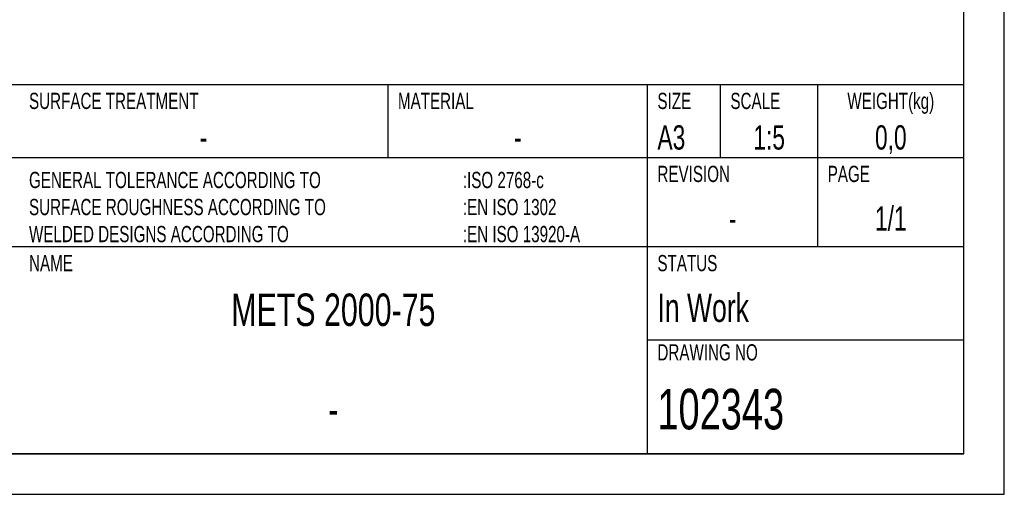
# Model space of a CAD drawing. Extents: x 0 to 420, y 0 to 297.
# Tile 6 of 12: x 299 to 420, y 0 to 59. Entities that reach past the tile are written whole.
import ezdxf

# ---------------------------------------------------------------- set-up
doc = ezdxf.new("R2010")
doc.units = 0
doc.header["$LTSCALE"] = 23.1
doc.layers.get('0').update_dxf_attribs({"linetype": 'CONTINUOUS'})
doc.layers.add('102343_DXF_FORMAT', color=7, linetype='CONTINUOUS')
doc.styles.get("Standard").update_dxf_attribs({"font": 'txt', "width": 0.7})
doc.styles.add('TEXTSTYLE_2', font='txt', dxfattribs={"width": 0.7})

msp = doc.modelspace()

# ---------------------------------------------------------------- linework, layer by layer
at = {"layer": '102343_DXF_FORMAT', "color": 7, "linetype": 'CONTINUOUS'}
for p, q in [((420, 0), (420, 297)), ((415, 5), (415, 292)), ((415, 50.5), (244.5, 50.5)), ((344, 41.5), (344, 50.5)), ((376, 5), (376, 50.5)), ((385, 41.5), (385, 50.5)), ((397, 30.5), (397, 50.5)), ((415, 5), (415, 50.5)), ((415, 41.5), (244.5, 41.5)), ((415, 30.5), (244.5, 30.5)), ((415, 19), (376, 19)), ((25, 5), (415, 5)), ((415, 5), (244.5, 5)), ((0, 0), (420, 0))]:
    msp.add_line(p, q, dxfattribs=at)

# ---------------------------------------------------------------- texts
at = {"color": 7, "linetype": 'CONTINUOUS', "char_height": 2, "style": 'TEXTSTYLE_2'}
for s, insert, width, attachment_point in [('SURFACE TREATMENT', (299.72, 49.5), 23.8, 1), ('MATERIAL', (345.22, 49.5), 11.2, 1), ('SIZE ', (377.22, 49.5), 7, 1), ('SCALE', (386.22, 49.5), 7, 1), ('WEIGHT(kg)', (406, 49.5), 14, 2), ('REVISION', (377.22, 40.5), 11.2, 1), ('PAGE', (398.22, 40.5), 5.6, 1)]:
    msp.add_mtext(s, dxfattribs=dict(at, insert=insert, width=width, attachment_point=attachment_point))
at = {"color": 7, "linetype": 'CONTINUOUS', "char_height": 3}
for s, insert, width, attachment_point in [('A3 ', (377.22, 45.5), 10.6071, 1), ('1:5', (391, 45.5), 7.3929, 2), ('0,0', (406, 45.5), 9.6429, 2), ('-', (321.25, 45.5), 3.2143, 2), ('-', (360, 45.5), 3.2143, 2)]:
    msp.add_mtext(s, dxfattribs=dict(at, insert=insert, width=width, attachment_point=attachment_point))
at = {"layer": '102343_DXF_FORMAT', "color": 7, "linetype": 'CONTINUOUS', "char_height": 2, "attachment_point": 1, "style": 'TEXTSTYLE_2'}
for s, insert, width in [('GENERAL TOLERANCE ACCORDING TO\\PSURFACE ROUGHNESS ACCORDING TO\\PWELDED DESIGNS ACCORDING TO\\P ', (299.72, 39.75), 42), (':ISO 2768-c\\P:EN ISO 1302\\P:EN ISO 13920-A ', (353.22, 39.75), 22.4), ('NAME ', (299.72, 29.5), 7), ('STATUS ', (377.22, 29.5), 9.8), ('DRAWING NO', (377.22, 18.5), 14)]:
    msp.add_mtext(s, dxfattribs=dict(at, insert=insert, width=width))
at = {"layer": '102343_DXF_FORMAT', "color": 7, "linetype": 'CONTINUOUS'}
for s, insert, char_height, width, attachment_point in [('1/1', (406, 35.5), 3, 8.5714, 2), ('- ', (386.5, 35.5), 3, 6.75, 2), ('METS 2000-75', (337.25, 24.75), 4, 56.1429, 2), ('In Work  ', (377.22, 24.75), 3.5, 37.5, 1), ('102343', (377.22, 13), 5, 32.6786, 1), ('-', (337.25, 12.5), 4, 4.2857, 2)]:
    msp.add_mtext(s, dxfattribs=dict(at, insert=insert, char_height=char_height, width=width, attachment_point=attachment_point))

doc.saveas('drawing.dxf')
